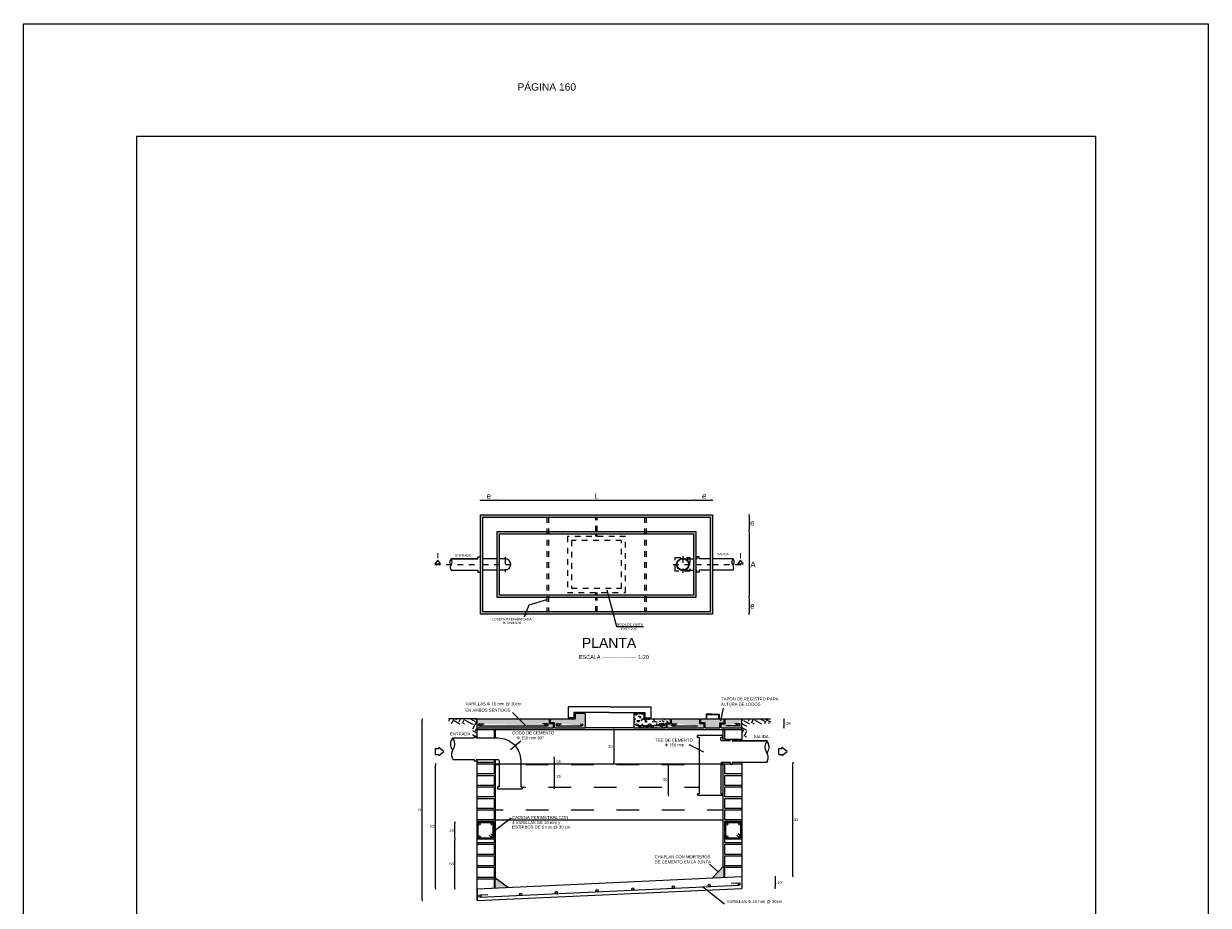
# Model space of a CAD drawing. Header units: metres. Extents: x 3221 to 4131, y 3282 to 4239.
# Tile 41 of 84: x 3297 to 3318, y 4223 to 4239. Entities that reach past the tile are written whole.
import ezdxf

# ---------------------------------------------------------------- set-up
doc = ezdxf.new("R2010")
doc.units = ezdxf.units.M
doc.linetypes.add('ACAD_ISO03W100', pattern=[30, 12, -18])
doc.linetypes.add('ACAD_ISO04W100', pattern=[30, 24, -3, 0, -3])
doc.layers.add('Dibujo', color=7, linetype='Continuous')
doc.styles.get("Standard").update_dxf_attribs({"font": 'arial.ttf'})
doc.dimstyles.new('gestion', dxfattribs={"dimscale": 0, "dimtxt": 0.025, "dimasz": 0.025, "dimexe": 0.02, "dimexo": 0.07, "dimgap": 0.01, "dimtad": 2, "dimtih": 1, "dimtoh": 1, "dimzin": 0, "dimdsep": 46, "dimtxsty": 'Standard', "dimblk": 'DOT', "dimcen": 0, "dimse1": 1, "dimse2": 1, "dimadec": 0, "dimazin": 0, "dimtm": 1e-09, "dimtfac": 1, "dimtix": 1, "dimtmove": 1, "dimatfit": 0, "dimldrblk": 'DOTSMALL', "dimfxl": 1, "dimtolj": 1, "dimtzin": 0, "dimarcsym": 2})
pattern_1 = [(37.5, (-7750.68203, -7766.72981), (-0.00301709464, 0.0922860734), [0, -0.07280106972, 0, -0.08142224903, 0, -0.077830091]), (7.5, (-7750.68203, -7766.72981), (0.0847642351, 0.13516792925), [0, -0.0392742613, 0, -0.06561675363, 0, -0.02514510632]), (327.5, (-7750.74094, -7766.72981), (0.1491532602, 0.00027100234), [0, -0.0239477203, 0, -0.0862117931, 0, -0.11255428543]), (317.5, (-7750.74094, -7766.72981), (0.1439798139, 0.0420366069), [0, -0.01197386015, 0, -0.0565166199, 0, -0.06465884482])]
pattern_2 = [(241, (-7750.68203, -7766.72981), (0.0646978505, -0.2256282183), [0.165972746, -0.165972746]), (241, (-7750.6276, -7766.75998), (0.0646978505, -0.2256282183), [0.165972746, -0.165972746]), (241, (-7750.57316, -7766.79016), (0.0646978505, -0.2256282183), [0.165972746, -0.165972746]), (331, (-7750.56507, -7766.81836), (0.2256282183, 0.0646978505), [0.165972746, -0.165972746]), (331, (-7750.59525, -7766.8728), (0.2256282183, 0.0646978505), [0.165972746, -0.165972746]), (331, (-7750.62542, -7766.92723), (0.2256282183, 0.0646978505), [0.165972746, -0.165972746])]

# ---------------------------------------------------------------- blocks, each defined once
blk = doc.blocks.new('_Dot')
at = {"color": 0, "linetype": 'ByBlock', "lineweight": -2}
blk.add_line((-0.5, 0), (-1, 0), dxfattribs=at)
at = {"color": 0, "linetype": 'ByBlock', "const_width": 0.5}
blk.add_lwpolyline([(-0.25, 0, 1), (0.25, 0, 1)], format="xyb", close=True, dxfattribs=at)
blk = doc.blocks.new('*D406')
at = {"color": 0, "lineweight": -2, "transparency": 16777216}
blk.add_line((3305.132, 4230.565), (3305.377, 4230.565), dxfattribs=at)
at = {"layer": 'Defpoints', "color": 0, "transparency": 16777216}
for p in [(3305.402, 4230.565), (3305.107, 4230.096), (3305.402, 4229.801)]:
    blk.add_point(p, dxfattribs=at)
at = {"color": 0, "lineweight": -2, "transparency": 16777216, "xscale": 0.025, "yscale": 0.025, "zscale": 0.025, "rotation": 180}
blk.add_blockref('_Dot', (3305.107, 4230.565), dxfattribs=at)
at = {"color": 0, "lineweight": -2, "transparency": 16777216, "xscale": 0.025, "yscale": 0.025, "zscale": 0.025}
blk.add_blockref('_Dot', (3305.402, 4230.565), dxfattribs=at)
at = {"color": 0, "transparency": 16777216, "insert": (3305.255, 4230.641), "char_height": 0.1, "attachment_point": 5}
blk.add_mtext('\\A1;e', dxfattribs=at)
blk = doc.blocks.new('_DotSmall')
at = {"color": 0, "linetype": 'ByBlock', "const_width": 0.5}
blk.add_lwpolyline([(-0.0625, 0, 1), (0.0625, 0, 1)], format="xyb", close=True, dxfattribs=at)
blk = doc.blocks.new('*D407')
at = {"color": 0, "lineweight": -2, "transparency": 16777216}
blk.add_line((3305.427, 4230.565), (3308.902, 4230.565), dxfattribs=at)
at = {"layer": 'Defpoints', "color": 0, "transparency": 16777216}
for p in [(3308.927, 4230.565), (3305.402, 4229.801), (3308.927, 4229.801)]:
    blk.add_point(p, dxfattribs=at)
at = {"color": 0, "lineweight": -2, "transparency": 16777216, "xscale": 0.025, "yscale": 0.025, "zscale": 0.025, "rotation": 180}
blk.add_blockref('_Dot', (3305.402, 4230.565), dxfattribs=at)
at = {"color": 0, "lineweight": -2, "transparency": 16777216, "xscale": 0.025, "yscale": 0.025, "zscale": 0.025}
blk.add_blockref('_Dot', (3308.927, 4230.565), dxfattribs=at)
at = {"color": 0, "transparency": 16777216, "insert": (3307.165, 4230.64), "char_height": 0.1, "attachment_point": 5}
blk.add_mtext('\\A1;L', dxfattribs=at)
blk = doc.blocks.new('*D408')
at = {"color": 0, "lineweight": -2, "transparency": 16777216}
blk.add_line((3308.952, 4230.565), (3309.197, 4230.565), dxfattribs=at)
at = {"layer": 'Defpoints', "color": 0, "transparency": 16777216}
for p in [(3309.222, 4230.565), (3309.222, 4230.096), (3308.927, 4229.801)]:
    blk.add_point(p, dxfattribs=at)
at = {"color": 0, "lineweight": -2, "transparency": 16777216, "xscale": 0.025, "yscale": 0.025, "zscale": 0.025, "rotation": 180}
blk.add_blockref('_Dot', (3308.927, 4230.565), dxfattribs=at)
at = {"color": 0, "lineweight": -2, "transparency": 16777216, "xscale": 0.025, "yscale": 0.025, "zscale": 0.025}
blk.add_blockref('_Dot', (3309.222, 4230.565), dxfattribs=at)
at = {"color": 0, "transparency": 16777216, "insert": (3309.074, 4230.641), "char_height": 0.1, "attachment_point": 5}
blk.add_mtext('\\A1;e', dxfattribs=at)
blk = doc.blocks.new('*D556')
at = {"color": 0, "lineweight": -2, "transparency": 16777216}
blk.add_line((3309.869, 4230.283), (3309.869, 4230.038), dxfattribs=at)
at = {"layer": 'Defpoints', "color": 0, "transparency": 16777216}
for p in [(3309.222, 4230.308), (3308.927, 4230.013), (3309.869, 4230.013)]:
    blk.add_point(p, dxfattribs=at)
at = {"color": 0, "lineweight": -2, "transparency": 16777216, "xscale": 0.025, "yscale": 0.025, "zscale": 0.025}
for p, rotation in [((3309.869, 4230.308), 90), ((3309.869, 4230.013), 270)]:
    blk.add_blockref('_Dot', p, dxfattribs=dict(at, rotation=rotation))
at = {"color": 0, "transparency": 16777216, "insert": (3309.927, 4230.161), "char_height": 0.1, "attachment_point": 5}
blk.add_mtext('\\A1;e', dxfattribs=at)
blk = doc.blocks.new('*D557')
at = {"color": 0, "lineweight": -2, "transparency": 16777216}
blk.add_line((3309.869, 4229.988), (3309.869, 4228.863), dxfattribs=at)
at = {"layer": 'Defpoints', "color": 0, "transparency": 16777216}
for p in [(3308.927, 4230.013), (3308.927, 4228.838), (3309.869, 4228.838)]:
    blk.add_point(p, dxfattribs=at)
at = {"color": 0, "lineweight": -2, "transparency": 16777216, "xscale": 0.025, "yscale": 0.025, "zscale": 0.025}
for p, rotation in [((3309.869, 4230.013), 90), ((3309.869, 4228.838), 270)]:
    blk.add_blockref('_Dot', p, dxfattribs=dict(at, rotation=rotation))
at = {"color": 0, "transparency": 16777216, "insert": (3309.94, 4229.426), "char_height": 0.1, "attachment_point": 5}
blk.add_mtext('\\A1;A', dxfattribs=at)
blk = doc.blocks.new('*D558')
at = {"color": 0, "lineweight": -2, "transparency": 16777216}
blk.add_line((3309.869, 4228.813), (3309.869, 4228.568), dxfattribs=at)
at = {"layer": 'Defpoints', "color": 0, "transparency": 16777216}
for p in [(3308.927, 4228.838), (3309.222, 4228.543), (3309.869, 4228.543)]:
    blk.add_point(p, dxfattribs=at)
at = {"color": 0, "lineweight": -2, "transparency": 16777216, "xscale": 0.025, "yscale": 0.025, "zscale": 0.025}
for p, rotation in [((3309.869, 4228.838), 90), ((3309.869, 4228.543), 270)]:
    blk.add_blockref('_Dot', p, dxfattribs=dict(at, rotation=rotation))
at = {"color": 0, "transparency": 16777216, "insert": (3309.927, 4228.691), "char_height": 0.1, "attachment_point": 5}
blk.add_mtext('\\A1;e', dxfattribs=at)
blk = doc.blocks.new('*D559')
at = {"color": 0, "lineweight": -2, "transparency": 16777216}
for p, q in [((3306.415, 4225.99), (3306.415, 4226.015)), ((3306.415, 4225.965), (3306.415, 4225.891)), ((3306.415, 4225.866), (3306.415, 4225.841))]:
    blk.add_line(p, q, dxfattribs=at)
at = {"layer": 'Defpoints', "color": 0, "transparency": 16777216}
for p in [(3305.376, 4225.965), (3305.376, 4225.891), (3306.415, 4225.891)]:
    blk.add_point(p, dxfattribs=at)
at = {"color": 0, "lineweight": -2, "transparency": 16777216, "xscale": 0.025, "yscale": 0.025, "zscale": 0.025}
for p, rotation in [((3306.415, 4225.965), 270), ((3306.415, 4225.891), 90)]:
    blk.add_blockref('_Dot', p, dxfattribs=dict(at, rotation=rotation))
at = {"color": 0, "transparency": 16777216, "insert": (3306.484, 4225.928), "char_height": 0.05, "attachment_point": 5}
blk.add_mtext('\\A1;.05', dxfattribs=at)
blk = doc.blocks.new('*D560')
at = {"color": 0, "lineweight": -2, "transparency": 16777216}
blk.add_line((3306.415, 4225.866), (3306.415, 4225.475), dxfattribs=at)
at = {"layer": 'Defpoints', "color": 0, "transparency": 16777216}
for p in [(3305.376, 4225.891), (3305.409, 4225.45), (3306.415, 4225.45)]:
    blk.add_point(p, dxfattribs=at)
at = {"color": 0, "lineweight": -2, "transparency": 16777216, "xscale": 0.025, "yscale": 0.025, "zscale": 0.025}
for p, rotation in [((3306.415, 4225.891), 90), ((3306.415, 4225.45), 270)]:
    blk.add_blockref('_Dot', p, dxfattribs=dict(at, rotation=rotation))
at = {"color": 0, "transparency": 16777216, "insert": (3306.484, 4225.67), "char_height": 0.05, "attachment_point": 5}
blk.add_mtext('\\A1;.25', dxfattribs=at)
blk = doc.blocks.new('*D561')
at = {"color": 0, "lineweight": -2, "transparency": 16777216}
blk.add_line((3308.442, 4225.353), (3308.442, 4225.866), dxfattribs=at)
at = {"layer": 'Defpoints', "color": 0, "transparency": 16777216}
for p in [(3308.442, 4225.891), (3309.412, 4225.891), (3309.397, 4225.328)]:
    blk.add_point(p, dxfattribs=at)
at = {"color": 0, "lineweight": -2, "transparency": 16777216, "xscale": 0.025, "yscale": 0.025, "zscale": 0.025}
for p, rotation in [((3308.442, 4225.891), 90), ((3308.442, 4225.328), 270)]:
    blk.add_blockref('_Dot', p, dxfattribs=dict(at, rotation=rotation))
at = {"color": 0, "transparency": 16777216, "insert": (3308.373, 4225.609), "char_height": 0.05, "attachment_point": 5}
blk.add_mtext('\\A1;.30', dxfattribs=at)
blk = doc.blocks.new('*D562')
at = {"color": 0, "lineweight": -2, "transparency": 16777216}
blk.add_line((3307.47, 4226.477), (3307.47, 4225.916), dxfattribs=at)
at = {"layer": 'Defpoints', "color": 0, "transparency": 16777216}
for p in [(3309.412, 4226.502), (3307.47, 4225.891), (3309.412, 4225.891)]:
    blk.add_point(p, dxfattribs=at)
at = {"color": 0, "lineweight": -2, "transparency": 16777216, "xscale": 0.025, "yscale": 0.025, "zscale": 0.025}
for p, rotation in [((3307.47, 4226.502), 90), ((3307.47, 4225.891), 270)]:
    blk.add_blockref('_Dot', p, dxfattribs=dict(at, rotation=rotation))
at = {"color": 0, "transparency": 16777216, "insert": (3307.401, 4226.197), "char_height": 0.05, "attachment_point": 5}
blk.add_mtext('\\A1;.30', dxfattribs=at)
blk = doc.blocks.new('*D563')
at = {"color": 0, "lineweight": -2, "transparency": 16777216}
blk.add_line((3304.655, 4223.7), (3304.655, 4224.538), dxfattribs=at)
at = {"layer": 'Defpoints', "color": 0, "transparency": 16777216}
for p in [(3304.655, 4224.563), (3305.048, 4224.563), (3305.048, 4223.675)]:
    blk.add_point(p, dxfattribs=at)
at = {"color": 0, "lineweight": -2, "transparency": 16777216, "xscale": 0.025, "yscale": 0.025, "zscale": 0.025}
for p, rotation in [((3304.655, 4224.563), 90), ((3304.655, 4223.675), 270)]:
    blk.add_blockref('_Dot', p, dxfattribs=dict(at, rotation=rotation))
at = {"color": 0, "transparency": 16777216, "insert": (3304.595, 4224.119), "char_height": 0.05, "attachment_point": 5}
blk.add_mtext('\\A1;h3', dxfattribs=at)
blk = doc.blocks.new('*D564')
at = {"color": 0, "lineweight": -2, "transparency": 16777216}
blk.add_line((3304.655, 4224.588), (3304.655, 4224.834), dxfattribs=at)
at = {"layer": 'Defpoints', "color": 0, "transparency": 16777216}
for p in [(3304.655, 4224.859), (3305.048, 4224.859), (3305.048, 4224.563)]:
    blk.add_point(p, dxfattribs=at)
at = {"color": 0, "lineweight": -2, "transparency": 16777216, "xscale": 0.025, "yscale": 0.025, "zscale": 0.025}
for p, rotation in [((3304.655, 4224.859), 90), ((3304.655, 4224.563), 270)]:
    blk.add_blockref('_Dot', p, dxfattribs=dict(at, rotation=rotation))
at = {"color": 0, "transparency": 16777216, "insert": (3304.586, 4224.711), "char_height": 0.05, "attachment_point": 5}
blk.add_mtext('\\A1;.15', dxfattribs=at)
blk = doc.blocks.new('*D565')
at = {"color": 0, "lineweight": -2, "transparency": 16777216}
blk.add_line((3304.312, 4223.7), (3304.312, 4225.866), dxfattribs=at)
at = {"layer": 'Defpoints', "color": 0, "transparency": 16777216}
for p in [(3304.312, 4225.891), (3305.048, 4225.891), (3305.048, 4223.675)]:
    blk.add_point(p, dxfattribs=at)
at = {"color": 0, "lineweight": -2, "transparency": 16777216, "xscale": 0.025, "yscale": 0.025, "zscale": 0.025}
for p, rotation in [((3304.312, 4225.891), 90), ((3304.312, 4223.675), 270)]:
    blk.add_blockref('_Dot', p, dxfattribs=dict(at, rotation=rotation))
at = {"color": 0, "transparency": 16777216, "insert": (3304.253, 4224.783), "char_height": 0.05, "attachment_point": 5}
blk.add_mtext('\\A1;h2', dxfattribs=at)
blk = doc.blocks.new('*D566')
at = {"color": 0, "lineweight": -2, "transparency": 16777216}
blk.add_line((3310.648, 4223.917), (3310.648, 4225.889), dxfattribs=at)
at = {"layer": 'Defpoints', "color": 0, "transparency": 16777216}
for p in [(3309.74, 4225.914), (3310.648, 4225.914), (3309.74, 4223.892)]:
    blk.add_point(p, dxfattribs=at)
at = {"color": 0, "lineweight": -2, "transparency": 16777216, "xscale": 0.025, "yscale": 0.025, "zscale": 0.025}
for p, rotation in [((3310.648, 4225.914), 90), ((3310.648, 4223.892), 270)]:
    blk.add_blockref('_Dot', p, dxfattribs=dict(at, rotation=rotation))
at = {"color": 0, "transparency": 16777216, "insert": (3310.703, 4224.903), "char_height": 0.05, "attachment_point": 5}
blk.add_mtext('\\A1;h1', dxfattribs=at)
blk = doc.blocks.new('*D567')
at = {"color": 0, "lineweight": -2, "transparency": 16777216}
blk.add_line((3304.075, 4223.49), (3304.075, 4226.662), dxfattribs=at)
at = {"layer": 'Defpoints', "color": 0, "transparency": 16777216}
for p in [(3304.075, 4226.687), (3305.048, 4226.687), (3305.048, 4223.465)]:
    blk.add_point(p, dxfattribs=at)
at = {"color": 0, "lineweight": -2, "transparency": 16777216, "xscale": 0.025, "yscale": 0.025, "zscale": 0.025}
for p, rotation in [((3304.075, 4226.687), 90), ((3304.075, 4223.465), 270)]:
    blk.add_blockref('_Dot', p, dxfattribs=dict(at, rotation=rotation))
at = {"color": 0, "transparency": 16777216, "insert": (3304.03, 4225.076), "char_height": 0.05, "attachment_point": 5}
blk.add_mtext('\\A1;H', dxfattribs=at)
blk = doc.blocks.new('*D568')
at = {"color": 0, "lineweight": -2, "transparency": 16777216}
blk.add_line((3310.488, 4226.662), (3310.488, 4226.554), dxfattribs=at)
at = {"layer": 'Defpoints', "color": 0, "transparency": 16777216}
for p in [(3309.74, 4226.687), (3309.74, 4226.529), (3310.488, 4226.529)]:
    blk.add_point(p, dxfattribs=at)
at = {"color": 0, "lineweight": -2, "transparency": 16777216, "xscale": 0.025, "yscale": 0.025, "zscale": 0.025}
for p, rotation in [((3310.488, 4226.687), 90), ((3310.488, 4226.529), 270)]:
    blk.add_blockref('_Dot', p, dxfattribs=dict(at, rotation=rotation))
at = {"color": 0, "transparency": 16777216, "insert": (3310.557, 4226.608), "char_height": 0.05, "attachment_point": 5}
blk.add_mtext('\\A1;.08', dxfattribs=at)
blk = doc.blocks.new('*D569')
at = {"color": 0, "lineweight": -2, "transparency": 16777216}
blk.add_line((3310.332, 4223.867), (3310.332, 4223.707), dxfattribs=at)
at = {"layer": 'Defpoints', "color": 0, "transparency": 16777216}
for p in [(3309.74, 4223.892), (3309.74, 4223.682), (3310.332, 4223.682)]:
    blk.add_point(p, dxfattribs=at)
at = {"color": 0, "lineweight": -2, "transparency": 16777216, "xscale": 0.025, "yscale": 0.025, "zscale": 0.025}
for p, rotation in [((3310.332, 4223.892), 90), ((3310.332, 4223.682), 270)]:
    blk.add_blockref('_Dot', p, dxfattribs=dict(at, rotation=rotation))
at = {"color": 0, "transparency": 16777216, "insert": (3310.4, 4223.787), "char_height": 0.05, "attachment_point": 5}
blk.add_mtext('\\A1;.10', dxfattribs=at)

msp = doc.modelspace()

# ---------------------------------------------------------------- hatches: boundary and pattern name
at = {"transparency": 33554562}
h = msp.add_hatch(color=256, dxfattribs=at)
h.dxf.hatch_style = 1
h.paths.add_polyline_path([(3305.107, 4230.308), (3305.107, 4228.543), (3309.222, 4228.543), (3309.222, 4230.308)])
h.paths.add_polyline_path([(3305.152, 4228.588), (3309.177, 4228.588), (3309.177, 4230.264), (3305.152, 4230.264)], flags=16)
h.paths.add_polyline_path([(3308.927, 4230.013), (3308.927, 4228.838), (3305.402, 4228.838), (3305.402, 4230.013)], flags=0)
h.paths.add_polyline_path([(3308.882, 4229.969), (3308.882, 4228.882), (3305.447, 4228.882), (3305.447, 4229.969)], flags=0)
h.paths.add_polyline_path([(3307.681, 4229.922), (3307.681, 4228.929), (3306.648, 4228.929), (3306.648, 4229.922)], flags=0)
h.paths.add_polyline_path([(3307.607, 4229.849), (3307.607, 4229.003), (3306.722, 4229.003), (3306.722, 4229.849)], flags=0)
h.paths.add_polyline_path([(3305.545, 4229.326), (3305.545, 4229.526, -1)], flags=0)
h.paths.add_polyline_path([(3308.562, 4229.549), (3308.822, 4229.549), (3308.822, 4229.305), (3308.562, 4229.305)], flags=0)
h.paths.add_polyline_path([(3308.803, 4229.426), (3308.795, 4229.426, -0.411451), (3308.694, 4229.326), (3308.694, 4229.318, 0.411638)], flags=0)
h = msp.add_hatch(color=256, dxfattribs=at)
h.dxf.hatch_style = 1
h.paths.add_polyline_path([(3308.882, 4229.969), (3308.882, 4229.426), (3308.927, 4229.426), (3308.927, 4230.013), (3305.402, 4230.013), (3305.402, 4228.838), (3308.927, 4228.838), (3308.927, 4229.426), (3308.882, 4229.426), (3308.882, 4228.882), (3305.447, 4228.882), (3305.447, 4229.969)])
at = {"transparency": 33554687}
h = msp.add_hatch(dxfattribs=at)
h.set_pattern_fill('EARTH', color=256, scale=0.026137, angle=241)
h.set_pattern_definition(pattern_2)
h.paths.add_polyline_path([(3305.048, 4226.687), (3304.539, 4226.687), (3304.539, 4226.603), (3304.964, 4226.603), (3304.964, 4226.35), (3304.995, 4226.35), (3304.995, 4226.377), (3305.029, 4226.377), (3305.029, 4226.35), (3305.048, 4226.35)])
at = {"transparency": 33554651}
h = msp.add_hatch(dxfattribs=at)
h.set_pattern_fill('AR-SAND', color=256, scale=0.001886)
h.set_pattern_definition(pattern_1)
h.paths.add_polyline_path([(3308.492, 4226.687), (3308.492, 4226.602), (3308.419, 4226.602), (3308.419, 4226.529), (3309.072, 4226.529), (3309.072, 4226.602), (3308.999, 4226.602), (3308.999, 4226.687)])
h.paths.add_polyline_path([(3308.516, 4226.564, -1), (3308.514, 4226.602), (3308.595, 4226.602), (3308.956, 4226.564)], flags=16)
h.paths.add_polyline_path([(3309.017, 4226.62), (3309.089, 4226.62), (3309.089, 4226.529), (3309.354, 4226.529), (3309.354, 4226.62), (3309.427, 4226.62), (3309.427, 4226.687), (3309.017, 4226.687)])
h.paths.add_polyline_path([(3309.445, 4226.687), (3309.445, 4226.602), (3309.372, 4226.602), (3309.372, 4226.529), (3309.74, 4226.529), (3309.74, 4226.687)])
h.paths.add_polyline_path([(3309.67, 4226.564, -1), (3309.668, 4226.602), (3309.612, 4226.602), (3309.456, 4226.564)], flags=16)
h.paths.add_polyline_path([(3306.965, 4226.529), (3306.965, 4226.783), (3306.786, 4226.783), (3306.786, 4226.687), (3306.35, 4226.687), (3306.35, 4226.62), (3306.423, 4226.62), (3306.423, 4226.529)])
h.paths.add_polyline_path([(3306.886, 4226.583, -2.337151), (3306.906, 4226.564), (3306.467, 4226.564, -1), (3306.465, 4226.602), (3306.546, 4226.602), (3306.906, 4226.564, -0.427871)], flags=16)
h.paths.add_polyline_path([(3306.886, 4226.583, -1), (3306.924, 4226.583, -1)], flags=0)
h.paths.add_polyline_path([(3306.405, 4226.602), (3306.333, 4226.602), (3306.333, 4226.687), (3305.048, 4226.687), (3305.048, 4226.529), (3306.405, 4226.529)])
h.paths.add_polyline_path([(3306.266, 4226.602), (3306.21, 4226.602), (3305.09, 4226.564), (3305.092, 4226.564, -1), (3305.09, 4226.602), (3305.171, 4226.602), (3306.272, 4226.564, -1.116103)], flags=16)
h.paths.add_polyline_path([(3306.268, 4226.564, -1.000001), (3306.266, 4226.602), (3306.21, 4226.602), (3305.09, 4226.564)], flags=16)
h = msp.add_hatch(dxfattribs=at)
h.set_pattern_fill('AR-SAND', color=256, scale=0.001886)
h.set_pattern_definition(pattern_1)
h.paths.add_polyline_path([(3308.474, 4226.687), (3308.002, 4226.687), (3308.002, 4226.783), (3307.824, 4226.783), (3307.824, 4226.529), (3308.401, 4226.529), (3308.401, 4226.62), (3308.474, 4226.62)])
h.paths.add_polyline_path([(3308.329, 4226.564, -0.400687), (3308.311, 4226.583, -0.427871), (3308.331, 4226.602), (3308.353, 4226.602, -1.047514), (3308.353, 4226.564), (3308.331, 4226.564, -0.023206), (3308.329, 4226.564), (3307.884, 4226.564, -0.427871), (3307.864, 4226.583, -1), (3307.902, 4226.583, -0.400686), (3307.884, 4226.564)], flags=16)
h.paths.add_polyline_path([(3307.902, 4226.583, 1), (3307.864, 4226.583, 0.400686), (3307.882, 4226.564), (3307.884, 4226.564, 0.400686)], flags=0)
h.paths.add_polyline_path([(3308.331, 4226.602), (3308.329, 4226.602, 0.400687), (3308.311, 4226.583, 0.400687), (3308.329, 4226.564), (3308.331, 4226.564, 0.400687), (3308.349, 4226.583, 0.400687)], flags=0)
h.paths.add_polyline_path([(3308.354, 4226.602), (3308.331, 4226.602, -0.400687), (3308.349, 4226.583, -0.400687), (3308.331, 4226.564), (3308.353, 4226.564, 1)], flags=16)
at = {"transparency": 33554687}
h = msp.add_hatch(dxfattribs=at)
h.set_pattern_fill('EARTH', color=256, scale=0.026137, angle=241)
h.set_pattern_definition(pattern_2)
h.paths.add_polyline_path([(3309.74, 4226.687), (3310.249, 4226.687), (3310.249, 4226.603), (3309.825, 4226.603), (3309.825, 4226.35), (3309.793, 4226.35), (3309.793, 4226.377), (3309.759, 4226.377), (3309.759, 4226.35), (3309.74, 4226.35)])
at = {"transparency": 33554562}
h = msp.add_hatch(dxfattribs=at)
h.set_pattern_fill('AR-SAND', color=256, scale=0.001886)
h.set_pattern_definition(pattern_1)
h.paths.add_polyline_path([(3305.115, 4226.602), (3305.113, 4226.602, 0.400687), (3305.095, 4226.583, 0.400687), (3305.113, 4226.564), (3305.115, 4226.564, 0.400687), (3305.133, 4226.583, 0.400687)])
h.paths.add_polyline_path([(3306.268, 4226.602), (3306.266, 4226.602, 0.400687), (3306.248, 4226.583, 0.400686), (3306.266, 4226.564), (3306.268, 4226.564, 0.400686), (3306.286, 4226.583, 0.400687)])
h.paths.add_polyline_path([(3306.508, 4226.583, 0.400687), (3306.49, 4226.602), (3306.488, 4226.602, 0.400687), (3306.47, 4226.583, 0.400687), (3306.488, 4226.564), (3306.49, 4226.564, 0.400687)])
h.paths.add_polyline_path([(3308.539, 4226.602), (3308.538, 4226.602, 0.400687), (3308.519, 4226.583, 0.400687), (3308.538, 4226.564), (3308.539, 4226.564, 0.400687), (3308.558, 4226.583, 0.400687)])
h.paths.add_polyline_path([(3309.67, 4226.602), (3309.668, 4226.602, 0.400687), (3309.65, 4226.583, 0.400687), (3309.668, 4226.564), (3309.67, 4226.564, 0.400687), (3309.688, 4226.583, 0.400687)])
h.paths.add_polyline_path([(3309.693, 4226.602), (3309.67, 4226.602, -0.400687), (3309.688, 4226.583, -0.400687), (3309.67, 4226.564), (3309.691, 4226.564, 1)])
h = msp.add_hatch(dxfattribs=at)
h.set_pattern_fill('AR-SAND', color=256, scale=0.001886)
h.set_pattern_definition(pattern_1)
h.paths.add_polyline_path([(3308.331, 4226.602), (3308.329, 4226.602, 0.400687), (3308.311, 4226.583, 0.400687), (3308.329, 4226.564), (3308.331, 4226.564, 0.400687), (3308.349, 4226.583, 0.400687)])
h = msp.add_hatch()
h.set_pattern_fill('DASH', color=256, scale=0.126471, angle=180)
h.set_pattern_definition([(180, (-7750.68203, -7766.7298), (-0.401546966, -0.401546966), [0.401546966, -0.401546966])])
h.paths.add_polyline_path([(3308.986, 4225.891), (3305.821, 4225.891), (3305.821, 4225.484), (3305.848, 4225.484), (3305.848, 4225.45), (3305.409, 4225.45), (3305.409, 4225.484), (3305.437, 4225.484), (3305.437, 4225.891), (3305.376, 4225.891), (3305.376, 4224.898), (3309.412, 4224.898), (3309.412, 4225.891), (3309.37, 4225.891), (3309.37, 4225.432), (3309.397, 4225.432), (3309.397, 4225.398), (3308.958, 4225.398), (3308.958, 4225.432), (3308.986, 4225.432)])
h = msp.add_hatch(dxfattribs=at)
h.set_pattern_fill('AR-SAND', color=256, scale=0.001676)
h.set_pattern_definition([(37.5, (-7750.68203, -7766.72981), (-0.0026818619, 0.08203206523), [0, -0.06471206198, 0, -0.07237533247, 0, -0.0691823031]), (7.5, (-7750.68203, -7766.72981), (0.0753459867, 0.12014927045), [0, -0.03491045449, 0, -0.05832600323, 0, -0.02235120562]), (327.5, (-7750.7344, -7766.72981), (0.13258067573, 0.00024089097), [0, -0.0212868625, 0, -0.07663270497, 0, -0.1000482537]), (317.5, (-7750.7344, -7766.72981), (0.1279820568, 0.0373658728), [0, -0.01064343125, 0, -0.05023699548, 0, -0.05747452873])])
h.paths.add_polyline_path([(3305.606, 4223.701), (3305.363, 4223.878), (3305.363, 4223.689)])
h.paths.add_polyline_path([(3309.425, 4224.082), (3309.219, 4223.868), (3309.425, 4223.878)])

# ---------------------------------------------------------------- linework, layer by layer
at = {"linetype": 'ACAD_ISO03W100', "ltscale": 0.001}
for p, q in [((3306.283, 4230.264), (3306.283, 4228.588)), ((3306.313, 4230.264), (3306.313, 4228.588)), ((3307.153, 4230.013), (3307.153, 4230.264)), ((3307.176, 4230.013), (3307.176, 4230.264)), ((3308.016, 4230.264), (3308.016, 4228.588)), ((3308.046, 4230.264), (3308.046, 4228.588)), ((3307.153, 4229.922), (3307.153, 4229.969)), ((3307.176, 4229.922), (3307.176, 4229.969)), ((3307.153, 4228.882), (3307.153, 4228.929)), ((3307.153, 4228.588), (3307.153, 4228.838)), ((3307.176, 4228.882), (3307.176, 4228.929)), ((3307.176, 4228.588), (3307.176, 4228.838))]:
    msp.add_line(p, q, dxfattribs=at)
for p, q in [((3304.35, 4229.503), (3304.301, 4229.438)), ((3304.301, 4229.438), (3304.4, 4229.438)), ((3304.4, 4229.438), (3304.35, 4229.503)), ((3305.052, 4229.526), (3304.586, 4229.526)), ((3305.402, 4229.526), (3305.152, 4229.526)), ((3305.545, 4229.526), (3305.447, 4229.526)), ((3308.738, 4229.526), (3308.882, 4229.526)), ((3308.927, 4229.526), (3308.942, 4229.526)), ((3308.942, 4229.559), (3308.942, 4229.526)), ((3309.717, 4229.503), (3309.668, 4229.438)), ((3309.668, 4229.438), (3309.766, 4229.438)), ((3309.766, 4229.438), (3309.717, 4229.503)), ((3305.402, 4229.326), (3305.152, 4229.326)), ((3305.545, 4229.326), (3305.447, 4229.326)), ((3308.738, 4229.326), (3308.882, 4229.326)), ((3308.927, 4229.326), (3308.942, 4229.326)), ((3308.942, 4229.292), (3308.942, 4229.326)), ((3305.972, 4228.709), (3306.283, 4228.805)), ((3307.35, 4228.978), (3307.519, 4228.326)), ((3305.888, 4228.497), (3305.972, 4228.709)), ((3307.519, 4228.326), (3307.997, 4228.326)), ((3307.394, 4226.903), (3306.663, 4226.903)), ((3306.663, 4226.903), (3306.663, 4226.706)), ((3307.394, 4226.903), (3308.126, 4226.903)), ((3308.126, 4226.903), (3308.126, 4226.706)), ((3305.048, 4226.687), (3304.539, 4226.687)), ((3305.048, 4226.687), (3306.333, 4226.687)), ((3305.048, 4226.35), (3305.048, 4226.687)), ((3305.915, 4226.564), (3305.678, 4226.802)), ((3306.333, 4226.602), (3306.333, 4226.687)), ((3306.35, 4226.687), (3306.786, 4226.687)), ((3306.35, 4226.62), (3306.35, 4226.687)), ((3306.765, 4226.706), (3306.663, 4226.706)), ((3307.394, 4226.801), (3306.765, 4226.801)), ((3306.765, 4226.801), (3306.765, 4226.706)), ((3306.965, 4226.783), (3306.786, 4226.783)), ((3306.786, 4226.783), (3306.786, 4226.687)), ((3306.965, 4226.783), (3306.965, 4226.529)), ((3307.394, 4226.801), (3308.024, 4226.801)), ((3307.824, 4226.783), (3308.002, 4226.783)), ((3307.824, 4226.783), (3307.824, 4226.529)), ((3308.002, 4226.783), (3308.002, 4226.687)), ((3308.002, 4226.687), (3308.474, 4226.687)), ((3308.024, 4226.801), (3308.024, 4226.706)), ((3308.024, 4226.706), (3308.126, 4226.706)), ((3308.474, 4226.62), (3308.474, 4226.687)), ((3308.492, 4226.687), (3308.999, 4226.687)), ((3308.492, 4226.602), (3308.492, 4226.687)), ((3308.999, 4226.602), (3308.999, 4226.687)), ((3309.017, 4226.687), (3309.427, 4226.687)), ((3309.017, 4226.62), (3309.017, 4226.687)), ((3309.222, 4226.769), (3309.106, 4226.769)), ((3309.106, 4226.769), (3309.106, 4226.687)), ((3309.327, 4226.759), (3309.116, 4226.759)), ((3309.116, 4226.759), (3309.116, 4226.687)), ((3309.222, 4226.769), (3309.337, 4226.769)), ((3309.327, 4226.759), (3309.327, 4226.687)), ((3309.337, 4226.769), (3309.337, 4226.687)), ((3309.37, 4226.653), (3309.414, 4226.88)), ((3309.427, 4226.62), (3309.427, 4226.687)), ((3309.445, 4226.687), (3309.74, 4226.687)), ((3309.445, 4226.602), (3309.445, 4226.687)), ((3309.74, 4226.503), (3309.74, 4226.687)), ((3309.74, 4226.687), (3310.249, 4226.687)), ((3305.048, 4226.529), (3306.405, 4226.529)), ((3305.048, 4226.502), (3309.74, 4226.502)), ((3305.09, 4226.602), (3305.171, 4226.602)), ((3305.09, 4226.564), (3306.291, 4226.564)), ((3305.376, 4226.35), (3305.376, 4226.503)), ((3306.291, 4226.602), (3306.21, 4226.602)), ((3306.405, 4226.602), (3306.333, 4226.602)), ((3306.423, 4226.62), (3306.35, 4226.62)), ((3306.405, 4226.529), (3306.405, 4226.602)), ((3306.423, 4226.529), (3306.423, 4226.62)), ((3306.423, 4226.529), (3306.965, 4226.529)), ((3306.465, 4226.602), (3306.546, 4226.602)), ((3306.465, 4226.564), (3306.906, 4226.564)), ((3307.824, 4226.529), (3306.965, 4226.529)), ((3307.824, 4226.529), (3308.401, 4226.529)), ((3308.353, 4226.564), (3307.882, 4226.564)), ((3308.354, 4226.602), (3308.273, 4226.602)), ((3308.401, 4226.529), (3308.401, 4226.62)), ((3308.401, 4226.62), (3308.474, 4226.62)), ((3308.419, 4226.529), (3308.419, 4226.602)), ((3308.419, 4226.602), (3308.492, 4226.602)), ((3308.419, 4226.529), (3309.072, 4226.529)), ((3308.514, 4226.602), (3308.595, 4226.602)), ((3308.514, 4226.564), (3308.956, 4226.564)), ((3309.072, 4226.602), (3308.999, 4226.602)), ((3309.089, 4226.62), (3309.017, 4226.62)), ((3309.072, 4226.529), (3309.072, 4226.602)), ((3309.089, 4226.529), (3309.089, 4226.62)), ((3309.089, 4226.529), (3309.354, 4226.529)), ((3309.354, 4226.529), (3309.354, 4226.62)), ((3309.354, 4226.62), (3309.427, 4226.62)), ((3309.372, 4226.529), (3309.372, 4226.602)), ((3309.372, 4226.602), (3309.445, 4226.602)), ((3309.372, 4226.529), (3309.74, 4226.529)), ((3309.412, 4226.298), (3309.412, 4226.502)), ((3309.691, 4226.564), (3309.456, 4226.564)), ((3309.693, 4226.602), (3309.612, 4226.602)), ((3309.74, 4226.529), (3309.74, 4226.298)), ((3305.029, 4226.377), (3304.995, 4226.377)), ((3304.995, 4226.377), (3304.995, 4226.35)), ((3305.029, 4226.35), (3305.029, 4226.377)), ((3305.821, 4226.295), (3305.64, 4226.139)), ((3309.397, 4226.393), (3308.958, 4226.393)), ((3308.958, 4226.359), (3308.958, 4226.393)), ((3308.986, 4226.359), (3308.958, 4226.359)), ((3308.986, 4226.359), (3308.986, 4225.362)), ((3309.37, 4226.359), (3309.397, 4226.359)), ((3309.534, 4226.298), (3309.389, 4226.298)), ((3309.397, 4226.359), (3309.397, 4226.393)), ((3309.534, 4226.298), (3309.534, 4226.326)), ((3309.534, 4226.326), (3309.568, 4226.326)), ((3309.568, 4226.326), (3309.568, 4226.298)), ((3304.31, 4226.058), (3304.31, 4226.162)), ((3304.31, 4226.162), (3304.367, 4226.162)), ((3304.31, 4226.058), (3304.367, 4226.058)), ((3304.367, 4226.162), (3304.367, 4226.182)), ((3304.456, 4226.11), (3304.367, 4226.182)), ((3304.367, 4226.038), (3304.456, 4226.11)), ((3304.367, 4226.058), (3304.367, 4226.038)), ((3309.07, 4226.1), (3308.809, 4226.227)), ((3310.396, 4226.058), (3310.396, 4226.162)), ((3310.396, 4226.162), (3310.453, 4226.162)), ((3310.396, 4226.058), (3310.453, 4226.058)), ((3310.453, 4226.162), (3310.453, 4226.182)), ((3310.542, 4226.11), (3310.453, 4226.182)), ((3310.453, 4226.038), (3310.542, 4226.11)), ((3310.453, 4226.058), (3310.453, 4226.038)), ((3304.995, 4225.965), (3304.995, 4225.938)), ((3305.029, 4225.938), (3304.995, 4225.938)), ((3305.029, 4225.965), (3305.029, 4225.938)), ((3305.048, 4223.465), (3305.048, 4225.965)), ((3305.35, 4225.891), (3309.438, 4225.891)), ((3305.376, 4223.878), (3305.376, 4225.965)), ((3305.437, 4225.891), (3305.821, 4225.891)), ((3309.412, 4224.082), (3309.412, 4225.914)), ((3309.534, 4225.914), (3309.534, 4225.887)), ((3309.534, 4225.887), (3309.568, 4225.887)), ((3309.568, 4225.914), (3309.568, 4225.887)), ((3309.74, 4225.914), (3309.74, 4223.682)), ((3305.437, 4225.484), (3305.409, 4225.484)), ((3305.409, 4225.484), (3305.409, 4225.45)), ((3305.409, 4225.45), (3305.848, 4225.45)), ((3305.821, 4225.484), (3305.848, 4225.484)), ((3305.848, 4225.484), (3305.848, 4225.45)), ((3308.986, 4225.362), (3308.958, 4225.362)), ((3308.958, 4225.362), (3308.958, 4225.328)), ((3309.397, 4225.328), (3308.958, 4225.328)), ((3309.37, 4225.362), (3309.397, 4225.362)), ((3309.397, 4225.362), (3309.397, 4225.328)), ((3305.35, 4224.702), (3305.652, 4224.934)), ((3305.376, 4224.898), (3309.412, 4224.898)), ((3305.302, 4224.585), (3305.262, 4224.625)), ((3305.329, 4224.612), (3305.289, 4224.652)), ((3309.692, 4224.585), (3309.652, 4224.625)), ((3309.719, 4224.612), (3309.679, 4224.652)), ((3309.166, 4224.113), (3309.324, 4223.978)), ((3309.425, 4224.082), (3309.219, 4223.868)), ((3309.425, 4224.082), (3309.425, 4223.878)), ((3305.048, 4223.675), (3309.74, 4223.892)), ((3305.1, 4223.529), (3309.696, 4223.742)), ((3305.363, 4223.878), (3305.606, 4223.701)), ((3305.363, 4223.878), (3305.363, 4223.689)), ((3309.554, 4223.774), (3309.693, 4223.78)), ((3309.74, 4223.894), (3309.74, 4223.682)), ((3305.048, 4223.465), (3309.74, 4223.682)), ((3305.048, 4223.675), (3305.048, 4223.465)), ((3305.098, 4223.567), (3305.237, 4223.573)), ((3309.432, 4223.4), (3309.046, 4223.712))]:
    msp.add_line(p, q)
at = {"linetype": 'ACAD_ISO04W100', "ltscale": 0.001}
for p, q in [((3304.301, 4229.426), (3305.107, 4229.426)), ((3305.152, 4229.426), (3305.722, 4229.426)), ((3308.526, 4229.426), (3309.177, 4229.426)), ((3309.222, 4229.426), (3309.767, 4229.426))]:
    msp.add_line(p, q, dxfattribs=at)
at = {"linetype": 'ACAD_ISO04W100', "ltscale": 0.005}
for p, q in [((3305.545, 4229.56), (3305.545, 4229.291)), ((3308.694, 4229.573), (3308.694, 4229.279))]:
    msp.add_line(p, q, dxfattribs=at)
for points in [[(3305.107, 4230.308), (3309.222, 4230.308), (3309.222, 4228.543), (3305.107, 4228.543)], [(3305.152, 4230.264), (3309.177, 4230.264), (3309.177, 4228.588), (3305.152, 4228.588)], [(3305.402, 4230.013), (3308.927, 4230.013), (3308.927, 4228.838), (3305.402, 4228.838)], [(3305.447, 4229.969), (3308.882, 4229.969), (3308.882, 4228.882), (3305.447, 4228.882)], [(3310.19, 4226.298), (3309.568, 4226.298)], [(3305.048, 4225.891), (3305.35, 4225.891), (3305.35, 4225.713), (3305.048, 4225.713)], [(3305.048, 4225.687), (3305.35, 4225.687), (3305.35, 4225.509), (3305.048, 4225.509)], [(3309.438, 4225.687), (3309.74, 4225.687), (3309.74, 4225.509), (3309.438, 4225.509)], [(3305.048, 4225.483), (3305.35, 4225.483), (3305.35, 4225.305), (3305.048, 4225.305)], [(3309.438, 4225.483), (3309.74, 4225.483), (3309.74, 4225.305), (3309.438, 4225.305)], [(3305.048, 4225.279), (3305.35, 4225.279), (3305.35, 4225.102), (3305.048, 4225.102)], [(3309.438, 4225.279), (3309.74, 4225.279), (3309.74, 4225.102), (3309.438, 4225.102)], [(3305.048, 4225.075), (3305.35, 4225.075), (3305.35, 4224.898), (3305.048, 4224.898)], [(3309.438, 4225.075), (3309.74, 4225.075), (3309.74, 4224.898), (3309.438, 4224.898)], [(3305.048, 4224.563), (3305.35, 4224.563), (3305.35, 4224.859), (3305.048, 4224.859)], [(3309.438, 4224.563), (3309.74, 4224.563), (3309.74, 4224.859), (3309.438, 4224.859)], [(3305.048, 4224.464), (3305.35, 4224.464), (3305.35, 4224.286), (3305.048, 4224.286)], [(3309.438, 4224.464), (3309.74, 4224.464), (3309.74, 4224.286), (3309.438, 4224.286)], [(3305.048, 4224.26), (3305.35, 4224.26), (3305.35, 4224.082), (3305.048, 4224.082)], [(3309.438, 4224.26), (3309.74, 4224.26), (3309.74, 4224.082), (3309.438, 4224.082)], [(3305.048, 4224.056), (3305.35, 4224.056), (3305.35, 4223.878), (3305.048, 4223.878)]]:
    msp.add_lwpolyline(points, close=True)
at = {"linetype": 'ACAD_ISO03W100', "ltscale": 0.001}
for points in [[(3306.648, 4228.929), (3307.681, 4228.929), (3307.681, 4229.922), (3306.648, 4229.922)], [(3306.722, 4229.003), (3307.607, 4229.003), (3307.607, 4229.849), (3306.722, 4229.849)], [(3308.562, 4229.549), (3308.822, 4229.549), (3308.822, 4229.305), (3308.562, 4229.305)]]:
    msp.add_lwpolyline(points, close=True, dxfattribs=at)
for points in [[(3304.586, 4229.526), (3305.064, 4229.526), (3305.064, 4229.559), (3305.107, 4229.559)], [(3309.177, 4229.526), (3308.986, 4229.526), (3308.986, 4229.559), (3308.942, 4229.559)], [(3309.588, 4229.526), (3309.222, 4229.526)], [(3304.586, 4229.326), (3305.064, 4229.326), (3305.064, 4229.292), (3305.107, 4229.292)], [(3309.177, 4229.326), (3308.986, 4229.326), (3308.986, 4229.292), (3308.942, 4229.292)], [(3309.588, 4229.326), (3309.222, 4229.326)], [(3305.048, 4226.35), (3305.048, 4226.502), (3305.35, 4226.502), (3305.35, 4226.35)], [(3309.534, 4226.325), (3309.438, 4226.325), (3309.438, 4226.502), (3309.74, 4226.502), (3309.74, 4226.325), (3309.568, 4226.325)], [(3304.616, 4226.35), (3304.995, 4226.35)], [(3304.616, 4225.965), (3304.995, 4225.965)], [(3305.35, 4225.965), (3305.35, 4225.917), (3305.048, 4225.917), (3305.048, 4225.965)], [(3309.568, 4225.891), (3309.74, 4225.891), (3309.74, 4225.713), (3309.438, 4225.713), (3309.438, 4225.891), (3309.534, 4225.891)], [(3310.186, 4225.914), (3309.568, 4225.914)], [(3305.048, 4224.694), (3305.048, 4224.694), (3305.048, 4224.872), (3305.35, 4224.872), (3305.35, 4224.694)], [(3305.334, 4224.598), (3305.334, 4224.843), (3305.064, 4224.843), (3305.064, 4224.579), (3305.315, 4224.579)], [(3309.438, 4224.694), (3309.438, 4224.872), (3309.74, 4224.872), (3309.74, 4224.694)], [(3309.724, 4224.598), (3309.724, 4224.843), (3309.454, 4224.843), (3309.454, 4224.579), (3309.705, 4224.579)], [(3305.35, 4224.668), (3305.35, 4224.49), (3305.048, 4224.49), (3305.048, 4224.668)], [(3309.74, 4224.668), (3309.74, 4224.49), (3309.438, 4224.49), (3309.438, 4224.668)], [(3309.438, 4223.878), (3309.438, 4224.056), (3309.74, 4224.056), (3309.74, 4223.894)], [(3305.048, 4223.675), (3305.048, 4223.852), (3305.35, 4223.852), (3305.35, 4223.689)]]:
    msp.add_lwpolyline(points)
for points in [[(3305.029, 4226.35), (3305.418, 4226.35, -0.414214), (3305.821, 4225.946), (3305.821, 4225.484)], [(3309.534, 4226.298), (3309.389, 4226.298, -0.414214), (3309.37, 4226.317), (3309.37, 4226.359)], [(3305.029, 4225.965), (3305.418, 4225.965, -0.414214), (3305.437, 4225.946), (3305.437, 4225.484)], [(3309.534, 4225.914), (3309.389, 4225.914, 0.414214), (3309.37, 4225.895), (3309.37, 4225.362)]]:
    msp.add_lwpolyline(points, format="xyb")
for centre, radius in [((3308.694, 4229.427), 0.109), ((3308.694, 4229.427), 0.101), ((3305.114, 4226.583), 0.0192), ((3306.267, 4226.583), 0.0192), ((3306.489, 4226.583), 0.0192), ((3306.905, 4226.583), 0.0192), ((3307.883, 4226.583), 0.0192), ((3308.33, 4226.583), 0.0192), ((3308.538, 4226.583), 0.0192), ((3309.669, 4226.583), 0.0192), ((3305.083, 4224.824), 0.0192), ((3305.315, 4224.824), 0.0192), ((3309.473, 4224.824), 0.0192), ((3309.705, 4224.824), 0.0192), ((3305.083, 4224.598), 0.0192), ((3305.315, 4224.598), 0.0192), ((3309.473, 4224.598), 0.0192), ((3309.705, 4224.598), 0.0192), ((3309.161, 4223.736), 0.0192), ((3309.695, 4223.761), 0.0192), ((3305.1, 4223.548), 0.0192), ((3305.82, 4223.581), 0.0192), ((3306.453, 4223.611), 0.0192), ((3307.175, 4223.644), 0.0192), ((3307.808, 4223.673), 0.0192), ((3308.528, 4223.707), 0.0192)]:
    msp.add_circle(centre, radius)
for centre, radius, start, end in [((3305.545, 4229.426), 0.1, 270, 90), ((3305.091, 4226.583), 0.0192, 87.3413, 272.6587), ((3306.29, 4226.583), 0.0192, 267.3413, 92.6587), ((3306.466, 4226.583), 0.0192, 87.3413, 272.6587), ((3308.353, 4226.583), 0.0192, 267.3413, 92.6587), ((3308.515, 4226.583), 0.0192, 87.3413, 272.6587), ((3309.692, 4226.583), 0.0192, 267.3413, 92.6587)]:
    msp.add_arc(centre, radius, start, end)
for points in [[(3304.586, 4229.326), (3304.547, 4229.423), (3304.645, 4229.423), (3304.586, 4229.526)], [(3304.586, 4229.409), (3304.572, 4229.44), (3304.551, 4229.464), (3304.586, 4229.526)], [(3309.588, 4229.326), (3309.627, 4229.423), (3309.529, 4229.423), (3309.588, 4229.526)], [(3309.588, 4229.409), (3309.602, 4229.44), (3309.623, 4229.464), (3309.588, 4229.526)], [(3304.616, 4225.974), (3304.543, 4226.157), (3304.726, 4226.157), (3304.616, 4226.35)], [(3304.616, 4226.13), (3304.59, 4226.188), (3304.55, 4226.234), (3304.616, 4226.35)], [(3310.19, 4226.078), (3310.216, 4226.136), (3310.256, 4226.183), (3310.19, 4226.298)]]:
    msp.add_open_spline(points, degree=3)
msp.add_open_spline([(3310.186, 4225.914), (3310.188, 4225.917), (3310.189, 4225.92), (3310.19, 4225.923), (3310.263, 4226.105), (3310.08, 4226.105), (3310.19, 4226.298)], degree=3, knots=[-0.015808, -0.015808, -0.015808, -0.015808, 0, 0, 0, 1, 1, 1, 1])
at = {"layer": 'Dibujo', "color": 0, "linetype": 'ByBlock'}
for p, q in [((3297.01, 4239.014), (3318.01, 4239.014)), ((3297.01, 4209.314), (3297.01, 4239.014)), ((3297.01, 4239.014), (3300.01, 4239.014)), ((3297.01, 4239.014), (3299.51, 4239.014)), ((3318.01, 4239.014), (3318.01, 4209.314)), ((3299.01, 4237.014), (3299.01, 4211.314)), ((3316.01, 4237.014), (3299.01, 4237.014)), ((3316.01, 4237.014), (3316.01, 4211.314))]:
    msp.add_line(p, q, dxfattribs=at)

# ---------------------------------------------------------------- texts
for s, height, p in [('I', 0.0972, (3304.333, 4229.534)), ('SALIDA', 0.0415, (3309.304, 4229.586)), ('I', 0.0972, (3309.699, 4229.534)), ('ENTRADA', 0.0415, (3304.664, 4229.565)), ('LOSETA PREFABRICADA', 0.04147, (3305.317, 4228.436)), ('H. ARMADO', 0.0415, (3305.503, 4228.373)), ('BOCA DE VISITA', 0.04147, (3307.529, 4228.342)), ('0.50 x 0.50', 0.04147, (3307.595, 4228.272)), ('PLANTA', 0.1772, (3306.906, 4227.946)), ('ESCALA ------------------- 1:20', 0.06943, (3306.853, 4227.749)), ('VARILLAS Φ 10 mm @ 30cm ', 0.05351, (3304.844, 4226.927)), ('ALTURA DE LODOS', 0.05351, (3309.37, 4226.921)), ('TAPON DE REGISTRO PARA', 0.05351, (3309.375, 4227.015)), ('EN AMBOS SENTIDOS', 0.05351, (3304.84, 4226.816)), ('CODO DE CEMENTO ', 0.05351, (3305.671, 4226.413)), ('ENTRADA', 0.0535, (3304.57, 4226.394)), ('Φ 150 mm 90°', 0.05351, (3305.748, 4226.324)), ('TEE DE CEMENTO ', 0.05351, (3308.208, 4226.284)), ('Φ 150 mm', 0.0535, (3308.373, 4226.199)), ('SALIDA', 0.0535, (3309.951, 4226.347)), ('4 VARILLAS DE 10 mm y', 0.05351, (3305.669, 4224.822)), ('CADENA PERIMETRAL CON', 0.05351, (3305.669, 4224.914)), ('ESTRIBOS DE 6 mm @ 30 cm', 0.05351, (3305.669, 4224.744)), ('CHAFLAN CON MORTEROS', 0.05351, (3308.195, 4224.216)), ('DE CEMENTO EN LA JUNTA', 0.05351, (3308.195, 4224.124)), ('VARILLAS Φ 10 mm @ 30cm ', 0.05351, (3309.471, 4223.422))]:
    msp.add_text(s, height=height).set_placement(p)
at = {"layer": 'Dibujo', "color": 0, "linetype": 'ByBlock', "insert": (3305.763, 4237.958), "char_height": 0.13, "width": 2.90393, "attachment_point": 1}
msp.add_mtext('PÁGINA 160', dxfattribs=at)

# ---------------------------------------------------------------- dimensions: what is measured, and where the dimension line sits
for base, p1, p2, text, picture, middle in [((3305.402, 4230.565), (3305.107, 4230.096), (3305.402, 4229.801), 'e', '*D406', (3305.255, 4230.641)), ((3308.927, 4230.565), (3305.402, 4229.801), (3308.927, 4229.801), 'L', '*D407', (3307.165, 4230.64)), ((3309.222, 4230.565), (3308.927, 4229.801), (3309.222, 4230.096), 'e', '*D408', (3309.074, 4230.641))]:
    dim = msp.add_linear_dim(base=base, p1=p1, p2=p2, text=text, dimstyle='gestion', override={"dimscale": 1, "dimtxt": 0.1, "dimgap": 0.025})
    dim.commit()
    dim.dimension.update_dxf_attribs({"geometry": picture, "text_midpoint": middle})
for base, p1, p2, text, override, picture, middle in [((3309.869, 4230.013), (3309.222, 4230.308), (3308.927, 4230.013), 'e', {"dimscale": 1, "dimtxt": 0.1, "dimgap": 0.025}, '*D556', (3309.927, 4230.161)), ((3309.869, 4228.838), (3308.927, 4230.013), (3308.927, 4228.838), 'A', {"dimscale": 1, "dimtxt": 0.1, "dimgap": 0.025}, '*D557', (3309.94, 4229.426)), ((3309.869, 4228.543), (3308.927, 4228.838), (3309.222, 4228.543), 'e', {"dimscale": 1, "dimtxt": 0.1, "dimgap": 0.025}, '*D558', (3309.927, 4228.691)), ((3304.075, 4226.687), (3305.048, 4223.465), (3305.048, 4226.687), 'H', {"dimscale": 1, "dimtxt": 0.05, "dimgap": 0.025}, '*D567', (3304.03, 4225.076)), ((3310.488, 4226.529), (3309.74, 4226.687), (3309.74, 4226.529), '.08', {"dimscale": 1, "dimtxt": 0.05, "dimgap": 0.025}, '*D568', (3310.557, 4226.608)), ((3307.47, 4225.891), (3309.412, 4226.502), (3309.412, 4225.891), '.30', {"dimscale": 1, "dimtxt": 0.05, "dimgap": 0.025}, '*D562', (3307.401, 4226.197)), ((3304.312, 4225.891), (3305.048, 4223.675), (3305.048, 4225.891), 'h2', {"dimscale": 1, "dimtxt": 0.05, "dimgap": 0.025}, '*D565', (3304.253, 4224.783)), ((3306.415, 4225.891), (3305.376, 4225.965), (3305.376, 4225.891), '.05', {"dimscale": 1, "dimtxt": 0.05, "dimgap": 0.025}, '*D559', (3306.484, 4225.928)), ((3306.415, 4225.45), (3305.376, 4225.891), (3305.409, 4225.45), '.25', {"dimscale": 1, "dimtxt": 0.05, "dimgap": 0.025}, '*D560', (3306.484, 4225.67)), ((3308.442, 4225.891), (3309.397, 4225.328), (3309.412, 4225.891), '.30', {"dimscale": 1, "dimtxt": 0.05, "dimgap": 0.025}, '*D561', (3308.373, 4225.609)), ((3310.648, 4225.914), (3309.74, 4223.892), (3309.74, 4225.914), 'h1', {"dimscale": 1, "dimtxt": 0.05, "dimgap": 0.025}, '*D566', (3310.703, 4224.903)), ((3304.655, 4224.859), (3305.048, 4224.563), (3305.048, 4224.859), '.15', {"dimscale": 1, "dimtxt": 0.05, "dimgap": 0.025}, '*D564', (3304.586, 4224.711)), ((3304.655, 4224.563), (3305.048, 4223.675), (3305.048, 4224.563), 'h3', {"dimscale": 1, "dimtxt": 0.05, "dimgap": 0.025}, '*D563', (3304.595, 4224.119)), ((3310.332, 4223.682), (3309.74, 4223.892), (3309.74, 4223.682), '.10', {"dimscale": 1, "dimtxt": 0.05, "dimgap": 0.025}, '*D569', (3310.4, 4223.787))]:
    dim = msp.add_linear_dim(base=base, p1=p1, p2=p2, angle=90, text=text, dimstyle='gestion', override=override)
    dim.commit()
    dim.dimension.update_dxf_attribs({"geometry": picture, "text_midpoint": middle})

doc.saveas('drawing.dxf')
